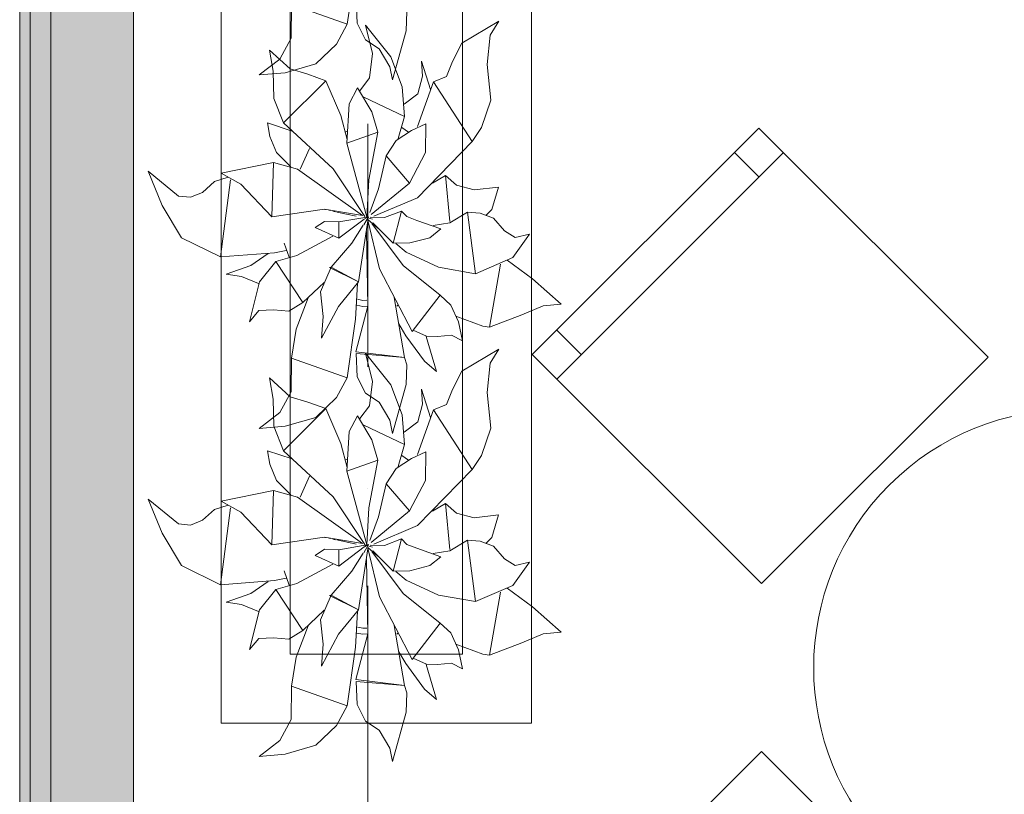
# Model space of a CAD drawing. Header units: millimetres. Extents: x -14761 to 157739, y -22400 to 107990.
# Tile 67 of 228: x 35945 to 37373, y 50334 to 51458. Entities that reach past the tile are written whole.
import ezdxf

# ---------------------------------------------------------------- set-up
doc = ezdxf.new("R2010")
doc.units = ezdxf.units.MM
doc.header["$MEASUREMENT"] = 0
doc.linetypes.add('Штриховая', pattern=[564.444447, 282.222223, -282.222223])
doc.linetypes.add('Штрихпунктирная', pattern=[670.277762, 352.777767, -176.388884, 0, -141.111112])
for name, color, linetype in [('Интерьер - Мебель', 7, 'Continuous'), ('Конструктив - Стены наружние фасад', 7, 'Continuous'), ('Элемент Модели - Зона', 7, 'Continuous'), ('Элемент Модели - Оси', 7, 'Continuous')]:
    doc.layers.add(name, color=color, linetype=linetype)

msp = doc.modelspace()

# ---------------------------------------------------------------- hatches: boundary and pattern name
at = {"layer": 'Конструктив - Стены наружние фасад', "linetype": 'Continuous', "lineweight": 0, "true_color": 0x000000}
for points in [[(35945, 54100), (35945, 42262.5), (35960, 42262.5), (35960, 54100)], [(35990, 53700), (35960, 53700), (35960, 42262.5), (35990, 42262.5)], [(35990, 53700), (35990, 42262.5), (36110, 42262.5), (36110, 53700)]]:
    msp.add_hatch(color=18, dxfattribs=at).paths.add_polyline_path(points)

# ---------------------------------------------------------------- linework, layer by layer
at = {"layer": 'Интерьер - Мебель', "color": 7, "linetype": 'Continuous', "lineweight": 15}
for p, q in [((36237.4, 51937.1), (36237.4, 50437.1)), ((36687.4, 50437.1), (36687.4, 51937.1)), ((36337.4, 51837.1), (36337.4, 50537.1)), ((36587.4, 50537.1), (36587.4, 51837.1)), ((36724.1, 50936.7), (37052.9, 51265.5)), ((37017.5, 51230.2), (36982.2, 51265.5)), ((36759.4, 50972.1), (36724.1, 51007.4)), ((36337.4, 50537.1), (36587.4, 50537.1)), ((36237.4, 50437.1), (36687.4, 50437.1))]:
    msp.add_line(p, q, dxfattribs=at)
at = {"layer": 'Интерьер - Мебель', "color": 252, "linetype": 'Continuous', "lineweight": 5}
for p, q in [((36420.3, 51451.6), (36432.2, 51536.5)), ((36420.3, 51451.6), (36432.2, 51536.5)), ((36433.3, 51486.7), (36434.5, 51453.1)), ((36433.3, 51486.7), (36434.5, 51453.1)), ((36338.9, 51431.4), (36339.3, 51480.2)), ((36338.9, 51431.4), (36339.3, 51480.2)), ((36339.3, 51480.2), (36420.3, 51451.6)), ((36339.3, 51480.2), (36420.3, 51451.6)), ((36505.6, 51442), (36506.8, 51470.4)), ((36505.6, 51442), (36506.8, 51470.4)), ((36434.5, 51453.1), (36446.9, 51429.1)), ((36434.5, 51453.1), (36446.9, 51429.1)), ((36586.5, 51424.1), (36640, 51456)), ((36586.5, 51424.1), (36640, 51456)), ((36627.5, 51435.8), (36640, 51456)), ((36627.5, 51435.8), (36640, 51456)), ((36404.7, 51423), (36420.3, 51451.6)), ((36404.7, 51423), (36420.3, 51451.6)), ((36446.9, 51450.2), (36456.9, 51409.1)), ((36446.9, 51450.2), (36483.3, 51404.3)), ((36446.9, 51450.2), (36456.9, 51409.1)), ((36446.9, 51450.2), (36483.3, 51404.3)), ((36485.9, 51370.8), (36505.6, 51442)), ((36485.9, 51370.8), (36505.6, 51442)), ((36322.5, 51401), (36338.9, 51431.4)), ((36322.5, 51401), (36338.9, 51431.4)), ((36446.9, 51429.1), (36466.5, 51416.2)), ((36446.9, 51429.1), (36466.5, 51416.2)), ((36572.9, 51397.6), (36586.5, 51424.1)), ((36572.9, 51397.6), (36586.5, 51424.1)), ((36623.3, 51393.1), (36627.5, 51435.8)), ((36623.3, 51393.1), (36627.5, 51435.8)), ((36307.3, 51414.3), (36312.7, 51383.5)), ((36307.3, 51414.3), (36337.3, 51387)), ((36307.3, 51414.3), (36312.7, 51383.5)), ((36307.3, 51414.3), (36337.3, 51387)), ((36374.7, 51394.1), (36404.7, 51423)), ((36374.7, 51394.1), (36404.7, 51423)), ((36452.4, 51373.7), (36456.9, 51409.1)), ((36452.4, 51373.7), (36456.9, 51409.1)), ((36466.5, 51416.2), (36481.8, 51390.1)), ((36466.5, 51416.2), (36481.8, 51390.1)), ((36292.4, 51378.1), (36322.5, 51401)), ((36292.4, 51378.1), (36322.5, 51401)), ((36483.3, 51404.3), (36499.9, 51360.9)), ((36483.3, 51404.3), (36499.9, 51360.9)), ((36528.1, 51398), (36529.2, 51376.2)), ((36528.1, 51398), (36541.1, 51357.1)), ((36528.1, 51398), (36529.2, 51376.2)), ((36528.1, 51398), (36541.1, 51357.1)), ((36564.3, 51375.7), (36572.9, 51397.6)), ((36564.3, 51375.7), (36572.9, 51397.6)), ((36292.4, 51378.1), (36330.3, 51381.4)), ((36292.4, 51378.1), (36330.3, 51381.4)), ((36312.7, 51383.5), (36313.9, 51344.1)), ((36312.7, 51383.5), (36313.9, 51344.1)), ((36330.3, 51381.4), (36374.7, 51394.1)), ((36330.3, 51381.4), (36374.7, 51394.1)), ((36337.3, 51387), (36363.2, 51379.1)), ((36337.3, 51387), (36363.2, 51379.1)), ((36481.8, 51390.1), (36485.9, 51370.8)), ((36481.8, 51390.1), (36485.9, 51370.8)), ((36623.3, 51393.1), (36628.3, 51341.6)), ((36623.3, 51393.1), (36628.3, 51341.6)), ((36327.6, 51308.6), (36389.3, 51369.7)), ((36327.6, 51308.6), (36389.3, 51369.7)), ((36363.2, 51379.1), (36389.3, 51369.7)), ((36363.2, 51379.1), (36389.3, 51369.7)), ((36389.3, 51369.7), (36411, 51319.2)), ((36389.3, 51369.7), (36411, 51319.2)), ((36438.3, 51355.2), (36452.4, 51373.7)), ((36438.3, 51355.2), (36452.4, 51373.7)), ((36522.2, 51303.2), (36545.4, 51368.1)), ((36522.2, 51303.2), (36545.4, 51368.1)), ((36522.6, 51350.5), (36529.2, 51376.2)), ((36522.6, 51350.5), (36529.2, 51376.2)), ((36545.4, 51368.1), (36564.3, 51375.7)), ((36545.4, 51368.1), (36564.3, 51375.7)), ((36545.4, 51368.1), (36601.4, 51281.3)), ((36545.4, 51368.1), (36601.4, 51281.3)), ((36423.1, 51336.3), (36435, 51359.3)), ((36423.1, 51336.3), (36435, 51359.3)), ((36435, 51359.3), (36455.7, 51324.6)), ((36435, 51359.3), (36455.7, 51324.6)), ((36499.9, 51360.9), (36503.1, 51317.7)), ((36499.9, 51360.9), (36503.1, 51317.7)), ((36313.9, 51344.1), (36327.6, 51308.6)), ((36313.9, 51344.1), (36327.6, 51308.6)), ((36444.3, 51345.7), (36503.1, 51317.7)), ((36444.3, 51345.7), (36503.1, 51317.7)), ((36502.8, 51335.5), (36522.6, 51350.5)), ((36502.8, 51335.5), (36522.6, 51350.5)), ((36615.1, 51302), (36628.3, 51341.6)), ((36615.1, 51302), (36628.3, 51341.6)), ((36419.6, 51279.1), (36423.1, 51336.3)), ((36419.6, 51279.1), (36423.1, 51336.3)), ((36455.7, 51324.6), (36464.5, 51295)), ((36455.7, 51324.6), (36464.5, 51295)), ((36411, 51319.2), (36419.9, 51284.3)), ((36411, 51319.2), (36419.9, 51284.3)), ((36494.3, 51286), (36503.1, 51317.7)), ((36494.3, 51286), (36503.1, 51317.7)), ((36304.7, 51308.7), (36307.7, 51289)), ((36304.7, 51308.7), (36340.1, 51296.7)), ((36304.7, 51308.7), (36307.7, 51289)), ((36304.7, 51308.7), (36340.1, 51296.7)), ((36327.6, 51308.6), (36399.9, 51241.8)), ((36327.6, 51308.6), (36399.9, 51241.8)), ((36416.8, 51295.2), (36420.6, 51296.4)), ((36416.8, 51295.2), (36420.6, 51296.4)), ((36419.6, 51279.1), (36464.5, 51295)), ((36419.6, 51279.1), (36464.5, 51295)), ((36451.6, 51225.9), (36464.5, 51295)), ((36451.6, 51225.9), (36464.5, 51295)), ((36491.3, 51282.9), (36513.5, 51297.4)), ((36491.3, 51282.9), (36513.5, 51297.4)), ((36499.6, 51301.8), (36509.3, 51295.1)), ((36499.6, 51301.8), (36509.3, 51295.1)), ((36513.5, 51297.4), (36534.4, 51307.1)), ((36513.5, 51297.4), (36534.4, 51307.1)), ((36533.6, 51265.5), (36534.4, 51307.1)), ((36533.6, 51265.5), (36534.4, 51307.1)), ((36601.4, 51281.3), (36615.1, 51302)), ((36601.4, 51281.3), (36615.1, 51302)), ((36307.7, 51289), (36317.5, 51265.6)), ((36307.7, 51289), (36317.5, 51265.6)), ((36476.7, 51260.5), (36491.3, 51282.9)), ((36476.7, 51260.5), (36491.3, 51282.9)), ((36522.3, 51199.9), (36601.4, 51281.3)), ((36522.3, 51199.9), (36601.4, 51281.3)), ((36351.7, 51241.4), (36365.5, 51271.5)), ((36351.7, 51241.4), (36365.5, 51271.5)), ((36419.6, 51279.1), (36448.7, 51171.9)), ((36419.6, 51279.1), (36448.7, 51171.9)), ((36317.5, 51265.6), (36338.2, 51244.6)), ((36317.5, 51265.6), (36338.2, 51244.6)), ((36465.3, 51212.6), (36476.7, 51260.5)), ((36465.3, 51212.6), (36476.7, 51260.5)), ((36476.7, 51260.5), (36510.5, 51221.2)), ((36476.7, 51260.5), (36510.5, 51221.2)), ((36510.5, 51221.2), (36533.6, 51265.5)), ((36510.5, 51221.2), (36533.6, 51265.5)), ((36131.4, 51238.4), (36151.7, 51188.8)), ((36131.4, 51238.4), (36175.4, 51202.3)), ((36131.4, 51238.4), (36151.7, 51188.8)), ((36131.4, 51238.4), (36175.4, 51202.3)), ((36237.1, 51235.4), (36313.4, 51251)), ((36237.1, 51235.4), (36313.4, 51251)), ((36311, 51172), (36313.4, 51251)), ((36311, 51172), (36313.4, 51251)), ((36313.4, 51251), (36348.1, 51241.4)), ((36313.4, 51251), (36348.1, 51241.4)), ((36348.1, 51241.4), (36442.2, 51174.2)), ((36348.1, 51241.4), (36442.2, 51174.2)), ((36399.9, 51241.8), (36445.6, 51172.5)), ((36399.9, 51241.8), (36445.6, 51172.5)), ((36210.4, 51207.6), (36227.6, 51223.5)), ((36210.4, 51207.6), (36227.6, 51223.5)), ((36227.6, 51223.5), (36247.3, 51229.8)), ((36227.6, 51223.5), (36247.3, 51229.8)), ((36236.5, 51114.2), (36250.6, 51225.9)), ((36236.5, 51114.2), (36250.6, 51225.9)), ((36237.1, 51235.4), (36265.8, 51219.5)), ((36237.1, 51235.4), (36265.8, 51219.5)), ((36448.7, 51171.9), (36451.6, 51225.9)), ((36448.7, 51171.9), (36451.6, 51225.9)), ((36544.1, 51221.1), (36562.5, 51232)), ((36544.1, 51221.1), (36562.5, 51232)), ((36545.6, 51224.2), (36546.3, 51221.8)), ((36545.6, 51224.2), (36546.3, 51221.8)), ((36562.5, 51232), (36568.8, 51165.2)), ((36562.5, 51232), (36578.8, 51218)), ((36562.5, 51232), (36568.8, 51165.2)), ((36562.5, 51232), (36578.8, 51218)), ((36265.8, 51219.5), (36311, 51172)), ((36265.8, 51219.5), (36311, 51172)), ((36453.1, 51178.4), (36465.3, 51212.6)), ((36453.1, 51178.4), (36465.3, 51212.6)), ((36455, 51175.6), (36510.5, 51221.2)), ((36455, 51175.6), (36510.5, 51221.2)), ((36578.8, 51218), (36604.4, 51211.5)), ((36578.8, 51218), (36604.4, 51211.5)), ((36604.4, 51211.5), (36639.7, 51215.4)), ((36604.4, 51211.5), (36639.7, 51215.4)), ((36629.8, 51182.7), (36639.7, 51215.4)), ((36629.8, 51182.7), (36639.7, 51215.4)), ((36175.4, 51202.3), (36192.7, 51200.5)), ((36175.4, 51202.3), (36192.7, 51200.5)), ((36192.7, 51200.5), (36210.4, 51207.6)), ((36192.7, 51200.5), (36210.4, 51207.6)), ((36459, 51173.2), (36522.3, 51199.9)), ((36459, 51173.2), (36522.3, 51199.9)), ((36151.7, 51188.8), (36179.9, 51141.8)), ((36151.7, 51188.8), (36179.9, 51141.8)), ((36311, 51172), (36387.1, 51183.1)), ((36311, 51172), (36387.1, 51183.1)), ((36387.1, 51183.1), (36442.2, 51174.2)), ((36387.1, 51183.1), (36442.2, 51174.2)), ((36387.5, 51182.9), (36388.5, 51182.7)), ((36387.5, 51182.9), (36388.5, 51182.7)), ((36393.3, 51181.6), (36395.2, 51181.2)), ((36393.3, 51181.6), (36395.2, 51181.2)), ((36474.2, 51171.2), (36498.7, 51180.5)), ((36474.2, 51171.2), (36498.7, 51180.5)), ((36487, 51134), (36498.7, 51180.5)), ((36487, 51134), (36498.7, 51180.5)), ((36498.7, 51180.5), (36506.5, 51172.7)), ((36498.7, 51180.5), (36506.5, 51172.7)), ((36621.2, 51173.9), (36629.8, 51182.7)), ((36621.2, 51173.9), (36629.8, 51182.7)), ((36399.1, 51180.4), (36403, 51179.5)), ((36399.1, 51180.4), (36403, 51179.5)), ((36404.9, 51179.1), (36432.9, 51173)), ((36404.9, 51179.1), (36432.9, 51173)), ((36408, 51164.7), (36448.7, 51171.9)), ((36408, 51164.7), (36448.7, 51171.9)), ((36408.2, 51141.2), (36444.8, 51168.9)), ((36408.2, 51141.2), (36444.8, 51168.9)), ((36436.3, 51077.9), (36450, 51166.2)), ((36436.3, 51077.9), (36450, 51166.2)), ((36444.5, 51160.3), (36451, 51172.3)), ((36444.5, 51160.3), (36451, 51172.3)), ((36445.3, 51169.2), (36451, 51172.3)), ((36445.3, 51169.2), (36451, 51172.3)), ((36446.3, 51171.5), (36448.2, 51171)), ((36446.3, 51171.5), (36448.2, 51171)), ((36447.8, 51171.2), (36448.7, 51171.9)), ((36447.8, 51171.2), (36448.7, 51171.9)), ((36449.9, 51167.1), (36467.2, 51096.7)), ((36449.9, 51167.1), (36467.2, 51096.7)), ((36450.2, 51170.5), (36457, 51168.9)), ((36450.2, 51170.5), (36457, 51168.9)), ((36450.2, 51168.1), (36464.8, 51155.6)), ((36450.2, 51168.1), (36464.8, 51155.6)), ((36453.4, 51171.8), (36474.2, 51171.2)), ((36453.4, 51171.8), (36474.2, 51171.2)), ((36506.5, 51172.7), (36521, 51167)), ((36506.5, 51172.7), (36521, 51167)), ((36521, 51167), (36556.2, 51154.7)), ((36521, 51167), (36556.2, 51154.7)), ((36568.9, 51163.2), (36594.5, 51178.8)), ((36568.9, 51163.2), (36594.5, 51178.8)), ((36594.5, 51178.8), (36606.4, 51089.6)), ((36594.5, 51178.8), (36612.9, 51177.3)), ((36594.5, 51178.8), (36606.4, 51089.6)), ((36594.5, 51178.8), (36612.9, 51177.3)), ((36612.9, 51177.3), (36632.5, 51170.3)), ((36612.9, 51177.3), (36632.5, 51170.3)), ((36632.5, 51170.3), (36648.5, 51151.9)), ((36632.5, 51170.3), (36648.5, 51151.9)), ((36373.5, 51156.6), (36387.3, 51165.5)), ((36373.5, 51156.6), (36387.3, 51165.5)), ((36373.5, 51156.6), (36408.2, 51141.2)), ((36373.5, 51156.6), (36408.2, 51141.2)), ((36387.3, 51165.5), (36408, 51164.7)), ((36387.3, 51165.5), (36408, 51164.7)), ((36408, 51164.7), (36408.2, 51141.2)), ((36408, 51164.7), (36408.2, 51141.2)), ((36426.7, 51133.8), (36443.3, 51160.1)), ((36426.7, 51133.8), (36443.3, 51160.1)), ((36455.7, 51162.6), (36501.2, 51101.7)), ((36455.7, 51162.6), (36501.2, 51101.7)), ((36457.2, 51163.5), (36487, 51134)), ((36457.2, 51163.5), (36487, 51134)), ((36540.1, 51141.9), (36556.2, 51154.7)), ((36540.1, 51141.9), (36556.2, 51154.7)), ((36545, 51159.5), (36568.9, 51163.2)), ((36545, 51159.5), (36568.9, 51163.2)), ((36648.5, 51151.9), (36663.9, 51142)), ((36648.5, 51151.9), (36663.9, 51142)), ((36179.9, 51141.8), (36236.5, 51114.2)), ((36179.9, 51141.8), (36236.5, 51114.2)), ((36347.3, 51115.8), (36399.1, 51144)), ((36347.3, 51115.8), (36399.1, 51144)), ((36448.1, 51150.8), (36449.9, 51042.6)), ((36448.1, 51150.8), (36449.9, 51042.6)), ((36511.1, 51134.3), (36540.1, 51141.9)), ((36511.1, 51134.3), (36540.1, 51141.9)), ((36660.5, 51112.9), (36684.6, 51147.2)), ((36660.5, 51112.9), (36684.6, 51147.2)), ((36663.9, 51142), (36684.6, 51147.2)), ((36663.9, 51142), (36684.6, 51147.2)), ((36314.9, 51120.1), (36331.4, 51123.5)), ((36314.9, 51120.1), (36331.4, 51123.5)), ((36328.6, 51134.1), (36335.7, 51113.5)), ((36328.6, 51134.1), (36335.7, 51113.5)), ((36396.7, 51099.1), (36426.7, 51133.8)), ((36396.7, 51099.1), (36426.7, 51133.8)), ((36487, 51134), (36511.1, 51134.3)), ((36487, 51134), (36511.1, 51134.3)), ((36490.9, 51133.3), (36505.5, 51120.8)), ((36490.9, 51133.3), (36505.5, 51120.8)), ((36236.5, 51114.2), (36314.9, 51120.1)), ((36236.5, 51114.2), (36314.9, 51120.1)), ((36280.3, 51101.7), (36305.7, 51118.9)), ((36280.3, 51101.7), (36305.7, 51118.9)), ((36316.5, 51107.4), (36347.3, 51115.8)), ((36316.5, 51107.4), (36347.3, 51115.8)), ((36505.5, 51120.8), (36552.5, 51098.9)), ((36505.5, 51120.8), (36552.5, 51098.9)), ((36606.4, 51089.6), (36660.5, 51112.9)), ((36606.4, 51089.6), (36660.5, 51112.9)), ((36652.2, 51109.3), (36688.9, 51082.2)), ((36652.2, 51109.3), (36688.9, 51082.2)), ((36244.4, 51088.7), (36280.3, 51101.7)), ((36244.4, 51088.7), (36280.3, 51101.7)), ((36292.7, 51077.6), (36316.5, 51107.4)), ((36292.7, 51077.6), (36316.5, 51107.4)), ((36316.5, 51107.4), (36355.8, 51047.7)), ((36316.5, 51107.4), (36355.8, 51047.7)), ((36381.5, 51063.3), (36396.7, 51099.1)), ((36381.5, 51063.3), (36396.7, 51099.1)), ((36394.4, 51098.4), (36396.7, 51099.1)), ((36394.4, 51098.4), (36396.7, 51099.1)), ((36394.4, 51098.4), (36436.3, 51077.9)), ((36394.4, 51098.4), (36436.3, 51077.9)), ((36396.7, 51099.1), (36436.3, 51077.9)), ((36396.7, 51099.1), (36436.3, 51077.9)), ((36467.2, 51096.7), (36514.5, 51005.6)), ((36467.2, 51096.7), (36514.5, 51005.6)), ((36501.2, 51101.7), (36555.1, 51058.5)), ((36501.2, 51101.7), (36555.1, 51058.5)), ((36552.5, 51098.9), (36606.4, 51089.6)), ((36552.5, 51098.9), (36606.4, 51089.6)), ((36626.6, 51012), (36642.3, 51103.2)), ((36626.6, 51012), (36642.3, 51103.2)), ((36244.4, 51088.7), (36266.8, 51085.5)), ((36244.4, 51088.7), (36266.8, 51085.5)), ((36266.8, 51085.5), (36291.6, 51075.5)), ((36266.8, 51085.5), (36291.6, 51075.5)), ((36688.9, 51082.2), (36730.6, 51045.4)), ((36688.9, 51082.2), (36730.6, 51045.4)), ((36278.5, 51019.9), (36292.7, 51077.6)), ((36278.5, 51019.9), (36292.7, 51077.6)), ((36355.8, 51047.7), (36386.5, 51077)), ((36355.8, 51047.7), (36386.5, 51077)), ((36407.7, 51042.2), (36436.3, 51077.9)), ((36407.7, 51042.2), (36436.3, 51077.9)), ((36432.2, 51023.5), (36435, 51075.4)), ((36432.2, 51023.5), (36435, 51075.4)), ((36346, 51009.1), (36363.6, 51054.6)), ((36346, 51009.1), (36363.6, 51054.6)), ((36381.5, 51063.3), (36385.5, 51027.7)), ((36381.5, 51063.3), (36385.5, 51027.7)), ((36435, 51052.5), (36443, 51050.9)), ((36435, 51052.5), (36443, 51050.9)), ((36488.1, 51055.1), (36503.3, 50968.1)), ((36488.1, 51055.1), (36503.3, 50968.1)), ((36514.5, 51005.6), (36555.1, 51058.5)), ((36514.5, 51005.6), (36555.1, 51058.5)), ((36555.1, 51058.5), (36570.3, 51044.1)), ((36555.1, 51058.5), (36570.3, 51044.1)), ((36335.6, 51035.3), (36355.8, 51047.7)), ((36335.6, 51035.3), (36355.8, 51047.7)), ((36382.7, 50995.8), (36407.7, 51042.2)), ((36382.7, 50995.8), (36407.7, 51042.2)), ((36432.7, 50976.4), (36449.9, 51042.6)), ((36432.7, 50976.4), (36449.9, 51042.6)), ((36433.9, 51043.9), (36442.6, 51042.2)), ((36433.9, 51043.9), (36442.6, 51042.2)), ((36442.6, 51042.2), (36449.4, 51042.6)), ((36442.6, 51042.2), (36449.4, 51042.6)), ((36443, 51050.9), (36448.7, 51051.2)), ((36443, 51050.9), (36448.7, 51051.2)), ((36491.9, 51042.4), (36493.8, 51043.7)), ((36491.9, 51042.4), (36493.8, 51043.7)), ((36570.3, 51044.1), (36581.5, 51019.7)), ((36570.3, 51044.1), (36581.5, 51019.7)), ((36673.5, 51030), (36704.5, 51042.9)), ((36673.5, 51030), (36704.5, 51042.9)), ((36704.5, 51042.9), (36730.6, 51045.4)), ((36704.5, 51042.9), (36730.6, 51045.4)), ((36278.5, 51019.9), (36291.9, 51036)), ((36278.5, 51019.9), (36291.9, 51036)), ((36291.9, 51036), (36313.4, 51037)), ((36291.9, 51036), (36313.4, 51037)), ((36313.4, 51037), (36335.6, 51035.3)), ((36313.4, 51037), (36335.6, 51035.3)), ((36382.7, 50995.8), (36385.5, 51027.7)), ((36382.7, 50995.8), (36385.5, 51027.7)), ((36420.3, 50938.5), (36432.2, 51023.5)), ((36420.3, 50938.5), (36432.2, 51023.5)), ((36577.9, 51028), (36616.7, 51013.3)), ((36577.9, 51028), (36616.7, 51013.3)), ((36626.6, 51012), (36673.5, 51030)), ((36626.6, 51012), (36673.5, 51030)), ((36339.3, 50967.1), (36346, 51009.1)), ((36339.3, 50967.1), (36346, 51009.1)), ((36495.1, 51016.9), (36505, 50999.6)), ((36495.1, 51016.9), (36505, 50999.6)), ((36581.5, 51019.7), (36587.5, 50992.1)), ((36581.5, 51019.7), (36587.5, 50992.1)), ((36616.7, 51013.3), (36626.6, 51012)), ((36616.7, 51013.3), (36626.6, 51012)), ((36505, 50999.6), (36532.2, 50962.6)), ((36505, 50999.6), (36532.2, 50962.6)), ((36515.9, 51007.4), (36535.3, 50999)), ((36515.9, 51007.4), (36535.3, 50999)), ((36534.7, 50998.4), (36549.9, 50947.6)), ((36534.7, 50998.4), (36549.9, 50947.6)), ((36535.3, 50999), (36551.2, 50998.2)), ((36535.3, 50999), (36551.2, 50998.2)), ((36551.2, 50998.2), (36571.2, 51000.2)), ((36551.2, 50998.2), (36571.2, 51000.2)), ((36571.2, 51000.2), (36587.5, 50992.1)), ((36571.2, 51000.2), (36587.5, 50992.1)), ((36338.9, 50918.3), (36339.3, 50967.1)), ((36338.9, 50918.3), (36339.3, 50967.1)), ((36339.3, 50967.1), (36420.3, 50938.5)), ((36339.3, 50967.1), (36420.3, 50938.5)), ((36432.7, 50976.4), (36499.5, 50968.5)), ((36432.7, 50976.4), (36499.5, 50968.5)), ((36433.3, 50973.7), (36434.5, 50940.1)), ((36433.3, 50973.7), (36503.3, 50968.1)), ((36433.3, 50973.7), (36434.5, 50940.1)), ((36433.3, 50973.7), (36503.3, 50968.1)), ((36446.9, 50974.2), (36456.9, 50933.1)), ((36446.9, 50974.2), (36483.3, 50928.3)), ((36446.9, 50974.2), (36456.9, 50933.1)), ((36446.9, 50974.2), (36483.3, 50928.3)), ((36503.3, 50968.1), (36506.8, 50957.4)), ((36503.3, 50968.1), (36506.8, 50957.4)), ((36586.5, 50948.1), (36640, 50980)), ((36586.5, 50948.1), (36640, 50980)), ((36627.5, 50959.7), (36640, 50980)), ((36627.5, 50959.7), (36640, 50980)), ((36505.6, 50929), (36506.8, 50957.4)), ((36505.6, 50929), (36506.8, 50957.4)), ((36532.2, 50962.6), (36549.9, 50947.6)), ((36532.2, 50962.6), (36549.9, 50947.6)), ((36623.3, 50917.1), (36627.5, 50959.7)), ((36623.3, 50917.1), (36627.5, 50959.7)), ((36307.3, 50938.3), (36312.7, 50907.5)), ((36307.3, 50938.3), (36337.3, 50911)), ((36307.3, 50938.3), (36312.7, 50907.5)), ((36307.3, 50938.3), (36337.3, 50911)), ((36404.7, 50909.9), (36420.3, 50938.5)), ((36404.7, 50909.9), (36420.3, 50938.5)), ((36434.5, 50940.1), (36446.9, 50916)), ((36434.5, 50940.1), (36446.9, 50916)), ((36572.9, 50921.6), (36586.5, 50948.1)), ((36572.9, 50921.6), (36586.5, 50948.1)), ((36452.4, 50897.7), (36456.9, 50933.1)), ((36452.4, 50897.7), (36456.9, 50933.1)), ((36483.3, 50928.3), (36499.9, 50884.9)), ((36483.3, 50928.3), (36499.9, 50884.9)), ((36485.9, 50857.7), (36505.6, 50929)), ((36485.9, 50857.7), (36505.6, 50929)), ((36322.5, 50888), (36338.9, 50918.3)), ((36322.5, 50888), (36338.9, 50918.3)), ((36337.3, 50911), (36363.2, 50903)), ((36337.3, 50911), (36363.2, 50903)), ((36374.7, 50881.1), (36404.7, 50909.9)), ((36374.7, 50881.1), (36404.7, 50909.9)), ((36446.9, 50916), (36466.5, 50903.2)), ((36446.9, 50916), (36466.5, 50903.2)), ((36528.1, 50922), (36529.2, 50900.2)), ((36528.1, 50922), (36541.1, 50881.1)), ((36528.1, 50922), (36529.2, 50900.2)), ((36528.1, 50922), (36541.1, 50881.1)), ((36564.3, 50899.7), (36572.9, 50921.6)), ((36564.3, 50899.7), (36572.9, 50921.6)), ((36623.3, 50917.1), (36628.3, 50865.6)), ((36623.3, 50917.1), (36628.3, 50865.6)), ((36312.7, 50907.5), (36313.9, 50868.1)), ((36312.7, 50907.5), (36313.9, 50868.1)), ((36363.2, 50903), (36389.3, 50893.7)), ((36363.2, 50903), (36389.3, 50893.7)), ((36438.3, 50879.2), (36452.4, 50897.7)), ((36438.3, 50879.2), (36452.4, 50897.7)), ((36466.5, 50903.2), (36481.8, 50877.1)), ((36466.5, 50903.2), (36481.8, 50877.1)), ((36522.6, 50874.5), (36529.2, 50900.2)), ((36522.6, 50874.5), (36529.2, 50900.2)), ((36545.4, 50892.1), (36564.3, 50899.7)), ((36545.4, 50892.1), (36564.3, 50899.7)), ((36292.4, 50865.1), (36322.5, 50888)), ((36292.4, 50865.1), (36322.5, 50888)), ((36327.6, 50832.6), (36389.3, 50893.7)), ((36327.6, 50832.6), (36389.3, 50893.7)), ((36330.3, 50868.4), (36374.7, 50881.1)), ((36330.3, 50868.4), (36374.7, 50881.1)), ((36389.3, 50893.7), (36411, 50843.1)), ((36389.3, 50893.7), (36411, 50843.1)), ((36423.1, 50860.3), (36435, 50883.3)), ((36423.1, 50860.3), (36435, 50883.3)), ((36435, 50883.3), (36455.7, 50848.6)), ((36435, 50883.3), (36455.7, 50848.6)), ((36499.9, 50884.9), (36503.1, 50841.7)), ((36499.9, 50884.9), (36503.1, 50841.7)), ((36522.2, 50827.2), (36545.4, 50892.1)), ((36522.2, 50827.2), (36545.4, 50892.1)), ((36545.4, 50892.1), (36601.4, 50805.3)), ((36545.4, 50892.1), (36601.4, 50805.3)), ((36292.4, 50865.1), (36330.3, 50868.4)), ((36292.4, 50865.1), (36330.3, 50868.4)), ((36313.9, 50868.1), (36327.6, 50832.6)), ((36313.9, 50868.1), (36327.6, 50832.6)), ((36444.3, 50869.6), (36503.1, 50841.7)), ((36444.3, 50869.6), (36503.1, 50841.7)), ((36481.8, 50877.1), (36485.9, 50857.7)), ((36481.8, 50877.1), (36485.9, 50857.7)), ((36502.8, 50859.4), (36522.6, 50874.5)), ((36502.8, 50859.4), (36522.6, 50874.5)), ((36419.6, 50803.1), (36423.1, 50860.3)), ((36419.6, 50803.1), (36423.1, 50860.3)), ((36615.1, 50825.9), (36628.3, 50865.6)), ((36615.1, 50825.9), (36628.3, 50865.6)), ((36411, 50843.1), (36419.9, 50808.3)), ((36411, 50843.1), (36419.9, 50808.3)), ((36455.7, 50848.6), (36464.5, 50819)), ((36455.7, 50848.6), (36464.5, 50819)), ((36494.3, 50809.9), (36503.1, 50841.7)), ((36494.3, 50809.9), (36503.1, 50841.7)), ((36304.7, 50832.6), (36307.7, 50813)), ((36304.7, 50832.6), (36340.1, 50820.7)), ((36304.7, 50832.6), (36307.7, 50813)), ((36304.7, 50832.6), (36340.1, 50820.7)), ((36327.6, 50832.6), (36399.9, 50765.8)), ((36327.6, 50832.6), (36399.9, 50765.8)), ((36499.6, 50825.8), (36509.3, 50819.1)), ((36499.6, 50825.8), (36509.3, 50819.1)), ((36513.5, 50821.4), (36534.4, 50831)), ((36513.5, 50821.4), (36534.4, 50831)), ((36533.6, 50789.5), (36534.4, 50831)), ((36533.6, 50789.5), (36534.4, 50831)), ((36601.4, 50805.3), (36615.1, 50825.9)), ((36601.4, 50805.3), (36615.1, 50825.9)), ((36307.7, 50813), (36317.5, 50789.6)), ((36307.7, 50813), (36317.5, 50789.6)), ((36416.8, 50819.2), (36420.6, 50820.4)), ((36416.8, 50819.2), (36420.6, 50820.4)), ((36419.6, 50803.1), (36464.5, 50819)), ((36419.6, 50803.1), (36464.5, 50819)), ((36451.6, 50749.9), (36464.5, 50819)), ((36451.6, 50749.9), (36464.5, 50819)), ((36491.3, 50806.9), (36513.5, 50821.4)), ((36491.3, 50806.9), (36513.5, 50821.4)), ((36351.7, 50765.4), (36365.5, 50795.5)), ((36351.7, 50765.4), (36365.5, 50795.5)), ((36419.6, 50803.1), (36448.7, 50695.9)), ((36419.6, 50803.1), (36448.7, 50695.9)), ((36476.7, 50784.5), (36491.3, 50806.9)), ((36476.7, 50784.5), (36491.3, 50806.9)), ((36522.3, 50723.9), (36601.4, 50805.3)), ((36522.3, 50723.9), (36601.4, 50805.3)), ((36317.5, 50789.6), (36338.2, 50768.6)), ((36317.5, 50789.6), (36338.2, 50768.6)), ((36465.3, 50736.6), (36476.7, 50784.5)), ((36465.3, 50736.6), (36476.7, 50784.5)), ((36476.7, 50784.5), (36510.5, 50745.2)), ((36476.7, 50784.5), (36510.5, 50745.2)), ((36510.5, 50745.2), (36533.6, 50789.5)), ((36510.5, 50745.2), (36533.6, 50789.5)), ((36237.1, 50759.3), (36313.4, 50775)), ((36237.1, 50759.3), (36313.4, 50775)), ((36311, 50696), (36313.4, 50775)), ((36311, 50696), (36313.4, 50775)), ((36313.4, 50775), (36348.1, 50765.4)), ((36313.4, 50775), (36348.1, 50765.4)), ((36131.4, 50762.3), (36151.7, 50712.8)), ((36131.4, 50762.3), (36175.4, 50726.3)), ((36131.4, 50762.3), (36151.7, 50712.8)), ((36131.4, 50762.3), (36175.4, 50726.3)), ((36227.6, 50747.4), (36247.3, 50753.8)), ((36227.6, 50747.4), (36247.3, 50753.8)), ((36237.1, 50759.3), (36265.8, 50743.5)), ((36237.1, 50759.3), (36265.8, 50743.5)), ((36348.1, 50765.4), (36442.2, 50698.2)), ((36348.1, 50765.4), (36442.2, 50698.2)), ((36399.9, 50765.8), (36445.6, 50696.5)), ((36399.9, 50765.8), (36445.6, 50696.5)), ((36544.1, 50745), (36562.5, 50756)), ((36544.1, 50745), (36562.5, 50756)), ((36562.5, 50756), (36568.8, 50689.1)), ((36562.5, 50756), (36578.8, 50742)), ((36562.5, 50756), (36568.8, 50689.1)), ((36562.5, 50756), (36578.8, 50742)), ((36210.4, 50731.6), (36227.6, 50747.4)), ((36210.4, 50731.6), (36227.6, 50747.4)), ((36236.5, 50638.2), (36250.6, 50749.9)), ((36236.5, 50638.2), (36250.6, 50749.9)), ((36265.8, 50743.5), (36311, 50696)), ((36265.8, 50743.5), (36311, 50696)), ((36448.7, 50695.9), (36451.6, 50749.9)), ((36448.7, 50695.9), (36451.6, 50749.9)), ((36455, 50699.5), (36510.5, 50745.2)), ((36455, 50699.5), (36510.5, 50745.2)), ((36545.6, 50748.2), (36546.3, 50745.8)), ((36545.6, 50748.2), (36546.3, 50745.8)), ((36578.8, 50742), (36604.4, 50735.4)), ((36578.8, 50742), (36604.4, 50735.4)), ((36604.4, 50735.4), (36639.7, 50739.4)), ((36604.4, 50735.4), (36639.7, 50739.4)), ((36629.8, 50706.7), (36639.7, 50739.4)), ((36629.8, 50706.7), (36639.7, 50739.4)), ((36175.4, 50726.3), (36192.7, 50724.4)), ((36175.4, 50726.3), (36192.7, 50724.4)), ((36192.7, 50724.4), (36210.4, 50731.6)), ((36192.7, 50724.4), (36210.4, 50731.6)), ((36453.1, 50702.4), (36465.3, 50736.6)), ((36453.1, 50702.4), (36465.3, 50736.6)), ((36459, 50697.2), (36522.3, 50723.9)), ((36459, 50697.2), (36522.3, 50723.9)), ((36151.7, 50712.8), (36179.9, 50665.8)), ((36151.7, 50712.8), (36179.9, 50665.8)), ((36311, 50696), (36387.1, 50707.1)), ((36311, 50696), (36387.1, 50707.1)), ((36387.1, 50707.1), (36442.2, 50698.2)), ((36387.1, 50707.1), (36442.2, 50698.2)), ((36387.5, 50706.9), (36388.5, 50706.7)), ((36387.5, 50706.9), (36388.5, 50706.7)), ((36393.3, 50705.6), (36395.2, 50705.2)), ((36393.3, 50705.6), (36395.2, 50705.2)), ((36399.1, 50704.3), (36403, 50703.5)), ((36399.1, 50704.3), (36403, 50703.5)), ((36404.9, 50703.1), (36432.9, 50697)), ((36404.9, 50703.1), (36432.9, 50697)), ((36408, 50688.7), (36448.7, 50695.9)), ((36408, 50688.7), (36448.7, 50695.9)), ((36444.5, 50684.2), (36451, 50696.3)), ((36444.5, 50684.2), (36451, 50696.3)), ((36445.3, 50693.2), (36451, 50696.3)), ((36445.3, 50693.2), (36451, 50696.3)), ((36446.3, 50695.4), (36448.2, 50695)), ((36446.3, 50695.4), (36448.2, 50695)), ((36447.8, 50695.1), (36448.7, 50695.9)), ((36447.8, 50695.1), (36448.7, 50695.9)), ((36453.4, 50695.7), (36474.2, 50695.2)), ((36453.4, 50695.7), (36474.2, 50695.2)), ((36474.2, 50695.2), (36498.7, 50704.5)), ((36474.2, 50695.2), (36498.7, 50704.5)), ((36487, 50658), (36498.7, 50704.5)), ((36487, 50658), (36498.7, 50704.5)), ((36498.7, 50704.5), (36506.5, 50696.7)), ((36498.7, 50704.5), (36506.5, 50696.7)), ((36506.5, 50696.7), (36521, 50691)), ((36506.5, 50696.7), (36521, 50691)), ((36568.9, 50687.2), (36594.5, 50702.8)), ((36568.9, 50687.2), (36594.5, 50702.8)), ((36594.5, 50702.8), (36606.4, 50613.6)), ((36594.5, 50702.8), (36612.9, 50701.3)), ((36594.5, 50702.8), (36606.4, 50613.6)), ((36594.5, 50702.8), (36612.9, 50701.3)), ((36612.9, 50701.3), (36632.5, 50694.3)), ((36612.9, 50701.3), (36632.5, 50694.3)), ((36621.2, 50697.9), (36629.8, 50706.7)), ((36621.2, 50697.9), (36629.8, 50706.7)), ((36373.5, 50680.6), (36387.3, 50689.5)), ((36373.5, 50680.6), (36387.3, 50689.5)), ((36373.5, 50680.6), (36408.2, 50665.2)), ((36373.5, 50680.6), (36408.2, 50665.2)), ((36387.3, 50689.5), (36408, 50688.7)), ((36387.3, 50689.5), (36408, 50688.7)), ((36408, 50688.7), (36408.2, 50665.2)), ((36408, 50688.7), (36408.2, 50665.2)), ((36408.2, 50665.2), (36444.8, 50692.9)), ((36408.2, 50665.2), (36444.8, 50692.9)), ((36426.7, 50657.8), (36443.3, 50684.1)), ((36426.7, 50657.8), (36443.3, 50684.1)), ((36436.3, 50601.9), (36450, 50690.2)), ((36436.3, 50601.9), (36450, 50690.2)), ((36449.9, 50691), (36467.2, 50620.7)), ((36449.9, 50691), (36467.2, 50620.7)), ((36450.2, 50694.5), (36457, 50692.8)), ((36450.2, 50694.5), (36457, 50692.8)), ((36450.2, 50692.1), (36464.8, 50679.6)), ((36450.2, 50692.1), (36464.8, 50679.6)), ((36455.7, 50686.5), (36501.2, 50625.6)), ((36455.7, 50686.5), (36501.2, 50625.6)), ((36457.2, 50687.5), (36487, 50658)), ((36457.2, 50687.5), (36487, 50658)), ((36521, 50691), (36556.2, 50678.7)), ((36521, 50691), (36556.2, 50678.7)), ((36545, 50683.5), (36568.9, 50687.2)), ((36545, 50683.5), (36568.9, 50687.2)), ((36632.5, 50694.3), (36648.5, 50675.8)), ((36632.5, 50694.3), (36648.5, 50675.8)), ((36347.3, 50639.7), (36399.1, 50668)), ((36347.3, 50639.7), (36399.1, 50668)), ((36448.1, 50674.8), (36449.9, 50566.6)), ((36448.1, 50674.8), (36449.9, 50566.6)), ((36540.1, 50665.8), (36556.2, 50678.7)), ((36540.1, 50665.8), (36556.2, 50678.7)), ((36648.5, 50675.8), (36663.9, 50666)), ((36648.5, 50675.8), (36663.9, 50666)), ((36660.5, 50636.9), (36684.6, 50671.1)), ((36660.5, 50636.9), (36684.6, 50671.1)), ((36663.9, 50666), (36684.6, 50671.1)), ((36663.9, 50666), (36684.6, 50671.1)), ((36179.9, 50665.8), (36236.5, 50638.2)), ((36179.9, 50665.8), (36236.5, 50638.2)), ((36328.6, 50658.1), (36335.7, 50637.5)), ((36328.6, 50658.1), (36335.7, 50637.5)), ((36396.7, 50623.1), (36426.7, 50657.8)), ((36396.7, 50623.1), (36426.7, 50657.8)), ((36487, 50658), (36511.1, 50658.3)), ((36487, 50658), (36511.1, 50658.3)), ((36490.9, 50657.2), (36505.5, 50644.7)), ((36490.9, 50657.2), (36505.5, 50644.7)), ((36511.1, 50658.3), (36540.1, 50665.8)), ((36511.1, 50658.3), (36540.1, 50665.8)), ((36236.5, 50638.2), (36314.9, 50644.1)), ((36236.5, 50638.2), (36314.9, 50644.1)), ((36280.3, 50625.6), (36305.7, 50642.8)), ((36280.3, 50625.6), (36305.7, 50642.8)), ((36314.9, 50644.1), (36331.4, 50647.5)), ((36314.9, 50644.1), (36331.4, 50647.5)), ((36316.5, 50631.3), (36347.3, 50639.7)), ((36316.5, 50631.3), (36347.3, 50639.7)), ((36505.5, 50644.7), (36552.5, 50622.9)), ((36505.5, 50644.7), (36552.5, 50622.9)), ((36244.4, 50612.7), (36280.3, 50625.6)), ((36244.4, 50612.7), (36280.3, 50625.6)), ((36292.7, 50601.6), (36316.5, 50631.3)), ((36292.7, 50601.6), (36316.5, 50631.3)), ((36316.5, 50631.3), (36355.8, 50571.7)), ((36316.5, 50631.3), (36355.8, 50571.7)), ((36501.2, 50625.6), (36555.1, 50582.4)), ((36501.2, 50625.6), (36555.1, 50582.4)), ((36606.4, 50613.6), (36660.5, 50636.9)), ((36606.4, 50613.6), (36660.5, 50636.9)), ((36626.6, 50536), (36642.3, 50627.2)), ((36626.6, 50536), (36642.3, 50627.2)), ((36652.2, 50633.3), (36688.9, 50606.1)), ((36652.2, 50633.3), (36688.9, 50606.1)), ((36244.4, 50612.7), (36266.8, 50609.5)), ((36244.4, 50612.7), (36266.8, 50609.5)), ((36266.8, 50609.5), (36291.6, 50599.4)), ((36266.8, 50609.5), (36291.6, 50599.4)), ((36381.5, 50587.3), (36396.7, 50623.1)), ((36381.5, 50587.3), (36396.7, 50623.1)), ((36394.4, 50622.4), (36396.7, 50623.1)), ((36394.4, 50622.4), (36396.7, 50623.1)), ((36394.4, 50622.4), (36436.3, 50601.9)), ((36394.4, 50622.4), (36436.3, 50601.9)), ((36396.7, 50623.1), (36436.3, 50601.9)), ((36396.7, 50623.1), (36436.3, 50601.9)), ((36467.2, 50620.7), (36514.5, 50529.6)), ((36467.2, 50620.7), (36514.5, 50529.6)), ((36552.5, 50622.9), (36606.4, 50613.6)), ((36552.5, 50622.9), (36606.4, 50613.6)), ((36278.5, 50543.9), (36292.7, 50601.6)), ((36278.5, 50543.9), (36292.7, 50601.6)), ((36355.8, 50571.7), (36386.5, 50601)), ((36355.8, 50571.7), (36386.5, 50601)), ((36407.7, 50566.2), (36436.3, 50601.9)), ((36407.7, 50566.2), (36436.3, 50601.9)), ((36432.2, 50547.5), (36435, 50599.4)), ((36432.2, 50547.5), (36435, 50599.4)), ((36688.9, 50606.1), (36730.6, 50569.3)), ((36688.9, 50606.1), (36730.6, 50569.3)), ((36381.5, 50587.3), (36385.5, 50551.7)), ((36381.5, 50587.3), (36385.5, 50551.7)), ((36514.5, 50529.6), (36555.1, 50582.4)), ((36514.5, 50529.6), (36555.1, 50582.4)), ((36555.1, 50582.4), (36570.3, 50568.1)), ((36555.1, 50582.4), (36570.3, 50568.1)), ((36335.6, 50559.3), (36355.8, 50571.7)), ((36335.6, 50559.3), (36355.8, 50571.7)), ((36346, 50533.1), (36363.6, 50578.6)), ((36346, 50533.1), (36363.6, 50578.6)), ((36432.7, 50500.4), (36449.9, 50566.6)), ((36432.7, 50500.4), (36449.9, 50566.6)), ((36433.9, 50567.9), (36442.6, 50566.2)), ((36433.9, 50567.9), (36442.6, 50566.2)), ((36435, 50576.5), (36443, 50574.9)), ((36435, 50576.5), (36443, 50574.9)), ((36442.6, 50566.2), (36449.4, 50566.6)), ((36442.6, 50566.2), (36449.4, 50566.6)), ((36443, 50574.9), (36448.7, 50575.2)), ((36443, 50574.9), (36448.7, 50575.2)), ((36488.1, 50579.1), (36503.3, 50492)), ((36488.1, 50579.1), (36503.3, 50492)), ((36491.9, 50566.4), (36493.8, 50567.7)), ((36491.9, 50566.4), (36493.8, 50567.7)), ((36570.3, 50568.1), (36581.5, 50543.7)), ((36570.3, 50568.1), (36581.5, 50543.7)), ((36673.5, 50554), (36704.5, 50566.9)), ((36673.5, 50554), (36704.5, 50566.9)), ((36704.5, 50566.9), (36730.6, 50569.3)), ((36704.5, 50566.9), (36730.6, 50569.3)), ((36278.5, 50543.9), (36291.9, 50560)), ((36278.5, 50543.9), (36291.9, 50560)), ((36291.9, 50560), (36313.4, 50561)), ((36291.9, 50560), (36313.4, 50561)), ((36313.4, 50561), (36335.6, 50559.3)), ((36313.4, 50561), (36335.6, 50559.3)), ((36382.7, 50519.8), (36407.7, 50566.2)), ((36382.7, 50519.8), (36407.7, 50566.2)), ((36577.9, 50551.9), (36616.7, 50537.3)), ((36577.9, 50551.9), (36616.7, 50537.3)), ((36626.6, 50536), (36673.5, 50554)), ((36626.6, 50536), (36673.5, 50554)), ((36382.7, 50519.8), (36385.5, 50551.7)), ((36382.7, 50519.8), (36385.5, 50551.7)), ((36420.3, 50462.5), (36432.2, 50547.5)), ((36420.3, 50462.5), (36432.2, 50547.5)), ((36495.1, 50540.9), (36505, 50523.6)), ((36495.1, 50540.9), (36505, 50523.6)), ((36581.5, 50543.7), (36587.5, 50516.1)), ((36581.5, 50543.7), (36587.5, 50516.1)), ((36339.3, 50491.1), (36346, 50533.1)), ((36339.3, 50491.1), (36346, 50533.1)), ((36505, 50523.6), (36532.2, 50486.6)), ((36505, 50523.6), (36532.2, 50486.6)), ((36515.9, 50531.4), (36535.3, 50523)), ((36515.9, 50531.4), (36535.3, 50523)), ((36551.2, 50522.1), (36571.2, 50524.2)), ((36551.2, 50522.1), (36571.2, 50524.2)), ((36571.2, 50524.2), (36587.5, 50516.1)), ((36571.2, 50524.2), (36587.5, 50516.1)), ((36616.7, 50537.3), (36626.6, 50536)), ((36616.7, 50537.3), (36626.6, 50536)), ((36534.7, 50522.4), (36549.9, 50471.6)), ((36534.7, 50522.4), (36549.9, 50471.6)), ((36535.3, 50523), (36551.2, 50522.1)), ((36535.3, 50523), (36551.2, 50522.1)), ((36432.7, 50500.4), (36499.5, 50492.5)), ((36432.7, 50500.4), (36499.5, 50492.5)), ((36433.3, 50497.6), (36434.5, 50464.1)), ((36433.3, 50497.6), (36503.3, 50492)), ((36433.3, 50497.6), (36434.5, 50464.1)), ((36433.3, 50497.6), (36503.3, 50492)), ((36338.9, 50442.3), (36339.3, 50491.1)), ((36338.9, 50442.3), (36339.3, 50491.1)), ((36339.3, 50491.1), (36420.3, 50462.5)), ((36339.3, 50491.1), (36420.3, 50462.5)), ((36503.3, 50492), (36506.8, 50481.4)), ((36503.3, 50492), (36506.8, 50481.4)), ((36505.6, 50453), (36506.8, 50481.4)), ((36505.6, 50453), (36506.8, 50481.4)), ((36532.2, 50486.6), (36549.9, 50471.6)), ((36532.2, 50486.6), (36549.9, 50471.6)), ((36404.7, 50433.9), (36420.3, 50462.5)), ((36404.7, 50433.9), (36420.3, 50462.5)), ((36434.5, 50464.1), (36446.9, 50440)), ((36434.5, 50464.1), (36446.9, 50440)), ((36485.9, 50381.7), (36505.6, 50453)), ((36485.9, 50381.7), (36505.6, 50453)), ((36322.5, 50412), (36338.9, 50442.3)), ((36322.5, 50412), (36338.9, 50442.3)), ((36446.9, 50440), (36466.5, 50427.1)), ((36446.9, 50440), (36466.5, 50427.1)), ((36374.7, 50405.1), (36404.7, 50433.9)), ((36374.7, 50405.1), (36404.7, 50433.9)), ((36466.5, 50427.1), (36481.8, 50401)), ((36466.5, 50427.1), (36481.8, 50401)), ((36292.4, 50389), (36322.5, 50412)), ((36292.4, 50389), (36322.5, 50412)), ((36330.3, 50392.3), (36374.7, 50405.1)), ((36330.3, 50392.3), (36374.7, 50405.1)), ((36481.8, 50401), (36485.9, 50381.7)), ((36481.8, 50401), (36485.9, 50381.7)), ((36292.4, 50389), (36330.3, 50392.3)), ((36292.4, 50389), (36330.3, 50392.3))]:
    msp.add_line(p, q, dxfattribs=at)
at = {"layer": 'Интерьер - Мебель', "color": 7, "linetype": 'Continuous', "lineweight": 15, "flags": 128}
for points in [[(37021.1, 50639.7), (37349.9, 50968.5), (37017.5, 51300.9), (36688.7, 50972.1)], [(37349.9, 50067), (37021.1, 50395.8), (36688.7, 50063.4), (37017.5, 49734.6)]]:
    msp.add_lwpolyline(points, close=True, dxfattribs=at)
msp.add_lwpolyline([(37206.7, 50782.9, 1), (37737, 50252.6, 1)], format="xyb", close=True, dxfattribs=at)
at = {"layer": 'Конструктив - Стены наружние фасад', "color": 251, "linetype": 'Continuous', "lineweight": 20, "true_color": 0x575757}
for p, q in [((35960, 42262.5), (35960, 53700)), ((35990, 42262.5), (35990, 53700))]:
    msp.add_line(p, q, dxfattribs=at)
at = {"layer": 'Конструктив - Стены наружние фасад', "color": 251, "linetype": 'Continuous', "lineweight": 20, "true_color": 0x575757, "flags": 128}
for points in [[(35945, 54100), (35945, 42262.5)], [(36110, 42385), (36110, 53700)]]:
    msp.add_lwpolyline(points, dxfattribs=at)
at = {"layer": 'Элемент Модели - Зона', "color": 7, "linetype": 'Штриховая', "lineweight": 15, "flags": 128}
msp.add_lwpolyline([(36110, 45157.4), (36110, 44957.4), (36150, 44957.4), (36150, 45300), (36750, 45300), (36750, 45000), (44700, 45000), (44700, 45300), (45300, 45300), (45300, 45000), (53700, 45000), (53700, 45300), (54300, 45300), (54300, 44957.4), (61025, 44957.4), (61025, 54212.5), (61035.5, 54212.5), (61035.5, 59730), (60580, 59730), (60580, 63080), (60300, 63080), (60300, 63320), (62680, 63320), (62680, 64500), (55920, 64500), (55920, 63320), (58800, 63320), (58800, 63080), (58000, 63080), (58000, 52600), (48600, 52600), (48600, 53700), (36110, 53700), (36110, 53650)], close=True, dxfattribs=at)
at = {"layer": 'Элемент Модели - Оси', "color": 7, "linetype": 'Штрихпунктирная', "lineweight": 15}
msp.add_line((36450, 92200), (36450, -1975), dxfattribs=at)

doc.saveas('drawing.dxf')
